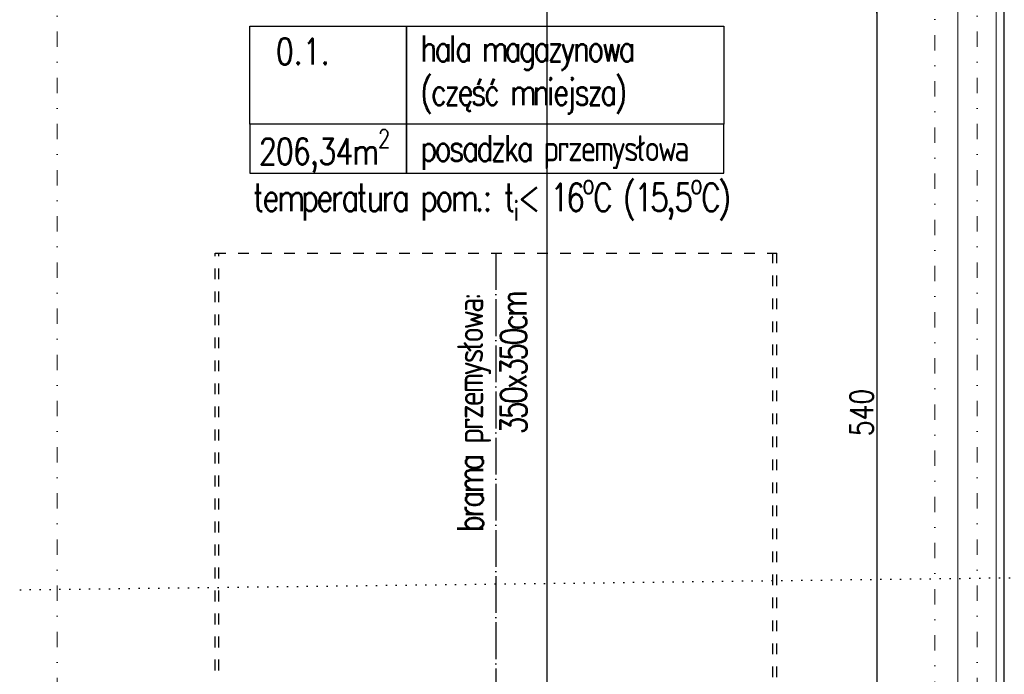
# Model space of a CAD drawing. Header units: millimetres. Extents: x 22865 to 60762, y -18816 to 15611.
# Tile 237 of 256: x 35481 to 36123, y 5499 to 5926. Entities that reach past the tile are written whole.
import ezdxf

# ---------------------------------------------------------------- set-up
doc = ezdxf.new("R2010")
doc.units = ezdxf.units.MM
for name, pattern in [('1_12', [3, 1, -1, 0, -1]), ('1_OTDI', [0]), ('ACAD_ISO04W100', [30, 24, -3, 0, -3]), ('DASHED', [15, 7, -8]), ('DOT', [6.35, 0, -6.35]), ('STRICHPUNKT', [3, 1, -1, 0, -1])]:
    doc.linetypes.add(name, pattern=pattern)
for name, color, linetype in [('bramy przemyslowe', 5, 'Continuous'), ('ocieplenie-welna', 240, 'Continuous'), ('OPISY', 6, 'Continuous'), ('osie', 9, 'STRICHPUNKT'), ('sciany murowane', 4, 'Continuous'), ('wyburzenia', 14, 'Continuous'), ('WYMIARY', 6, 'Continuous')]:
    doc.layers.add(name, color=color, linetype=linetype)
doc.layers.add('CIENKA', color=1, linetype='Continuous', lineweight=13)
doc.layers.add('OSIE SCIAN', color=151, linetype='Continuous', lineweight=18, plot=False)
doc.styles.add('1-100', font='simplex.shx', dxfattribs={"width": 0.8, "height": 15})
doc.styles.add('1-50', font='simplex.shx', dxfattribs={"width": 0.8, "height": 12})
doc.linetypes.add('BATTING', pattern='A,0.0001,-0.1,[134,ltypeshp.shx,S=0.1,R=0,X=-0.1,Y=0],-0.2,[134,ltypeshp.shx,S=0.1,R=180,X=0.1,Y=0],-0.1', length=0.4001)
doc.dimstyles.new('1-100', dxfattribs={"dimscale": 0.5, "dimtxt": 100, "dimasz": 1, "dimexe": 0.18, "dimexo": 0.0625, "dimgap": 5, "dimtad": 1, "dimdec": 1, "dimzin": 0, "dimdsep": 46, "dimtxsty": '1-100', "dimblk1": 'K', "dimblk2": 'K', "dimsah": 1, "dimcen": 0.09, "dimse1": 1, "dimse2": 1, "dimadec": 0, "dimazin": 0, "dimtfac": 1, "dimtdec": 1, "dimtofl": 0, "dimtmove": 0, "dimatfit": 3, "dimldrblk": 'K', "dimfxl": 0, "dimtolj": 1, "dimtzin": 0, "dimarcsym": 0})

# ---------------------------------------------------------------- blocks, each defined once
blk = doc.blocks.new('K')
for p, q in [((0, -19.1), (0, 19.1)), ((-19.1, 0), (19.1, 0))]:
    blk.add_line(p, q)
blk.add_circle((0, 0), 2.02)
blk = doc.blocks.new('*D1826')
at = {"layer": 'WYMIARY', "color": 0, "lineweight": -2}
blk.add_line((36040.17, 5939.56), (36040.17, 5400.56), dxfattribs=at)
at = {"layer": 'WYMIARY', "color": 0, "linetype": 'ByBlock', "lineweight": -2, "xscale": 0.5, "yscale": 0.5, "zscale": 0.5}
for p, rotation in [((36040.17, 5940.06), 90), ((36040.17, 5400.06), 270)]:
    blk.add_blockref('K', p, dxfattribs=dict(at, rotation=rotation))
at = {"layer": 'WYMIARY', "color": 0, "ltscale": 0.2, "insert": (36030.17, 5670.06), "char_height": 15, "attachment_point": 5, "rotation": 90, "style": '1-100'}
blk.add_mtext('\\A1;540', dxfattribs=at)

msp = doc.modelspace()

# ---------------------------------------------------------------- linework, layer by layer
at = {"layer": 'bramy przemyslowe', "color": 5, "linetype": 'DASHED'}
for p, q in [((35608.52, 5366.94), (35608.52, 5774.06)), ((35608.52, 5774.06), (35974.92, 5774.06)), ((35611.07, 5366.94), (35611.07, 5774.06)), ((35972.37, 5362.49), (35972.37, 5774.06)), ((35974.92, 5362.49), (35974.92, 5774.06))]:
    msp.add_line(p, q, dxfattribs=at)
at = {"layer": 'ocieplenie-welna', "linetype": 'BATTING', "ltscale": 12}
msp.add_line((36122.97, 7115.06), (36122.97, 5400.06), dxfattribs=at)
at = {"layer": 'OPISY'}
for points in [[(35631.15, 5921.99), (35733.47, 5921.99), (35733.47, 5858.13), (35631.15, 5858.13)], [(35733.47, 5921.99), (35940.39, 5921.99), (35940.39, 5858.13), (35733.47, 5858.13)], [(35733.47, 5858.13), (35631.15, 5858.13), (35631.15, 5826.2), (35733.47, 5826.2)], [(35940.39, 5858.13), (35733.47, 5858.13), (35733.47, 5826.2), (35940.39, 5826.2)]]:
    msp.add_lwpolyline(points, close=True, dxfattribs=at)
at = {"layer": 'osie', "linetype": 'ACAD_ISO04W100'}
msp.add_line((35791.72, 5774.06), (35791.72, 5224.18), dxfattribs=at)
at = {"layer": 'OSIE SCIAN', "linetype": '1_12', "lineweight": 15, "ltscale": 10}
for p, q in [((35505.47, 7152.56), (35505.47, 4895.56)), ((36077.97, 7150.27), (36077.97, 4911.36)), ((36105.47, 7152.56), (36105.47, 5032.06))]:
    msp.add_line(p, q, dxfattribs=at)
at = {"layer": 'sciany murowane', "linetype": '1_OTDI', "lineweight": 15, "ltscale": 0.02}
for p, q in [((36092.97, 7165.06), (36092.97, 5310.06)), ((36117.97, 7165.06), (36117.97, 5310.06))]:
    msp.add_line(p, q, dxfattribs=at)
at = {"layer": 'wyburzenia', "linetype": 'DOT'}
msp.add_line((37274.58, 5576.27), (34917.04, 5547.65), dxfattribs=at)
at = {"layer": 'WYMIARY', "color": 3}
msp.add_line((35824.97, 7528.8), (35824.97, 4950.36), dxfattribs=at)

# ---------------------------------------------------------------- texts
at = {"layer": 'CIENKA', "color": 2, "ltscale": 0.15, "insert": (35633.15, 5885.45), "char_height": 18, "width": 927.0077, "attachment_point": 1, "style": '1-50'}
msp.add_mtext('\\A1;{\\T0.95;\\Fsimplex8|c238;\\P\\P\\T0.8;temperatura pom.: t{\\H0.7x;\\S^ i;}< 16{\\H0.7x;\\So^ ;}C (15,5{\\H0.7x;\\So^ ;}C)}', dxfattribs=at)
at = {"layer": 'OPISY', "color": 1, "char_height": 17, "width": 183.8811, "attachment_point": 4, "style": '1-100'}
for s, insert in [('{\\Fsimplex8|c238;0.1.}', (35648.2, 5905.54)), ('\\A1;{\\T0.95;\\Fsimplex8|c238;206,34m{\\H0.7x;\\S2^ ;}}', (35637.18, 5840.66))]:
    msp.add_mtext(s, dxfattribs=dict(at, insert=insert))
at = {"layer": 'OPISY', "char_height": 17, "width": 302.1591, "attachment_point": 4, "style": '1-100'}
for s, insert in [('{\\T0.8;\\Fsimplex8|c238;hala magazynowa \\P(część mniejsza)}', (35742.31, 5890.45)), ('{\\T0.8;\\Fsimplex8|c238;posadzka przemysłowa}', (35742.31, 5839.61))]:
    msp.add_mtext(s, dxfattribs=dict(at, insert=insert))
at = {"layer": 'OPISY', "insert": (35789.05, 5445.34), "char_height": 17, "width": 302.1591, "attachment_point": 4, "rotation": 90, "style": '1-100'}
msp.add_mtext('\\pxqr;{\\T0.8;\\Fsimplex8|c238;brama przemysłowa:\\P350x350cm}', dxfattribs=at)

# ---------------------------------------------------------------- dimensions: what is measured, and where the dimension line sits
at = {"layer": 'WYMIARY'}
dim = msp.add_linear_dim(base=(36040.17, 5400.06), p1=(36187.71, 5940.06), p2=(36052.56, 5400.06), angle=270, dimstyle='1-100', override={"dimdec": 0, "dimtxsty": '1-100', "dimldrblk": 'K'}, dxfattribs=at)
dim.commit()
dim.dimension.update_dxf_attribs({"geometry": '*D1826', "text_midpoint": (36030.17, 5670.06)})

doc.saveas('drawing.dxf')
